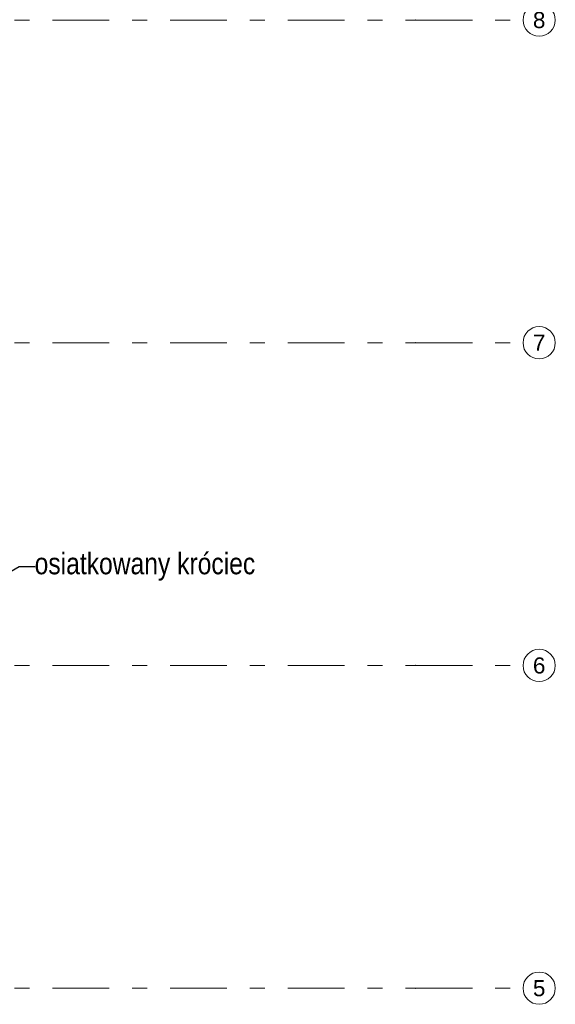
# Model space of a CAD drawing. Header units: millimetres. Extents: x -47038 to 86296, y -75637 to 48966.
# Tile 61 of 174: x -31739 to -26761, y 17630 to 26784. Entities that reach past the tile are written whole.
import ezdxf
from ezdxf import colors
from ezdxf.entities.mleader import LeaderData, LeaderLine
from ezdxf.enums import TextEntityAlignment as Align
from ezdxf.math import Vec2, Vec3

# ---------------------------------------------------------------- set-up
doc = ezdxf.new("R2010")
doc.units = ezdxf.units.MM
doc.linetypes.add('Przerywana podwójnie', pattern=[109.361107, 52.916665, -21.166666, 14.111111, -21.166666])
for name, color, linetype, lineweight in [('410-K Osie główne_Nr_pióra__11', 7, 'Continuous', 0), ('IS_Wentylacja_Opis', 7, 'Continuous', 13), ('XREF', 8, 'Continuous', 9)]:
    doc.layers.add(name, color=color, linetype=linetype, lineweight=lineweight)
doc.layers.add('410-K Osie główne_Nr_pióra__95', color=7, linetype='Continuous', lineweight=20, true_color=0x7c7c7c)
doc.styles.get("Standard").update_dxf_attribs({"font": 'arial.ttf'})
doc.styles.add('STYL_AUTOMATYCZNY_1', font='arial.ttf')

# ---------------------------------------------------------------- blocks, each defined once
blk = doc.blocks.new('parter 2025.10.15')
at = {"layer": '410-K Osie główne_Nr_pióra__95', "color": 8, "linetype": 'Przerywana podwójnie', "lineweight": 5}
for p, q in [((-63, 2133.81), (1039.92, 2133.81)), ((1039.92, 2133.81), (1139.92, 2133.81)), ((-63, 1833.81), (1039.92, 1833.81)), ((1039.92, 1833.81), (1139.92, 1833.81)), ((-63, 1533.81), (1039.92, 1533.81)), ((1039.92, 1533.81), (1139.92, 1533.81)), ((-63, 1233.81), (1039.92, 1233.81)), ((1039.92, 1233.81), (1139.92, 1233.81))]:
    blk.add_line(p, q, dxfattribs=at)
at = {"layer": '410-K Osie główne_Nr_pióra__95', "color": 8, "linetype": 'Continuous', "lineweight": 5}
for centre in [(1154.92, 2133.81), (1154.92, 1833.81), (1154.92, 1533.81), (1154.92, 1233.81)]:
    blk.add_circle(centre, 15, dxfattribs=at)
at = {"layer": '410-K Osie główne_Nr_pióra__95', "color": 8, "linetype": 'Przerywana podwójnie', "lineweight": 5}
for p in [(1039.92, 2133.81), (1039.92, 2133.81), (1039.92, 1833.81), (1039.92, 1833.81), (1039.92, 1533.81), (1039.92, 1533.81), (1039.92, 1233.81), (1039.92, 1233.81)]:
    blk.add_point(p, dxfattribs=at)
at = {"layer": '410-K Osie główne_Nr_pióra__11', "color": 8, "lineweight": 5, "style": 'STYL_AUTOMATYCZNY_1'}
for s, p in [('8', (1154.92, 2141.31)), ('7', (1154.92, 1841.31)), ('6', (1154.92, 1541.31)), ('5', (1154.92, 1241.31))]:
    blk.add_text(s, height=15, dxfattribs=at).set_placement(p, align=Align.TOP_CENTER)

msp = doc.modelspace()

# ---------------------------------------------------------------- block references
at = {"layer": 'XREF', "xscale": 10, "yscale": 10, "zscale": 10}
msp.add_blockref('parter 2025.10.15', (-38460.6, 5442.3), dxfattribs=at)

# ---------------------------------------------------------------- next in the draw order: leaders
at = {"layer": 'IS_Wentylacja_Opis'}
ml = msp.add_multileader_mtext('Standard', dxfattribs=at)
ml.set_content('\\fArial Narrow|b0|i0|c238;osiatkowany króciec')
ml.set_leader_properties()
ml.build(insert=Vec2(0, 0))
ml.multileader.update_dxf_attribs({"dogleg_length": 150, "arrow_head_size": 150})
ctx = ml.context
ctx.base_point, ctx.char_height, ctx.arrow_head_size, ctx.plane_origin = Vec3(-31594, 21698.8, 6942.5), 200, 150, Vec3(67752268.1, -56890150.9, 6942.5)
ctx.text_align_type = 2
notes = []
notes.append((ctx, [(0, (1, 1, 0), (-31744, 21698.8, 6942.5), (1, 0.000231), 150, [(1, [(-32718.2, 21140.7, 6942.5)], 0, [])])]))
ctx.mtext.insert, ctx.mtext.alignment = Vec3(-29549.9, 21828.1, 6942.5), 3
for ctx, leaders in notes:
    for number, flags, end, landing, length, lines in leaders:
        leader = LeaderData()
        leader.index, (leader.has_last_leader_line, leader.has_dogleg_vector, leader.attachment_direction) = number, flags
        leader.last_leader_point, leader.dogleg_vector, leader.dogleg_length = Vec3(end), Vec3(landing), length
        for number, points, colour, breaks in lines:
            line = LeaderLine()
            line.index, line.vertices, line.color, line.breaks = number, Vec3.list(points), colors.encode_raw_color(colour), breaks
            leader.lines.append(line)
        ctx.leaders.append(leader)

doc.saveas('drawing.dxf')
